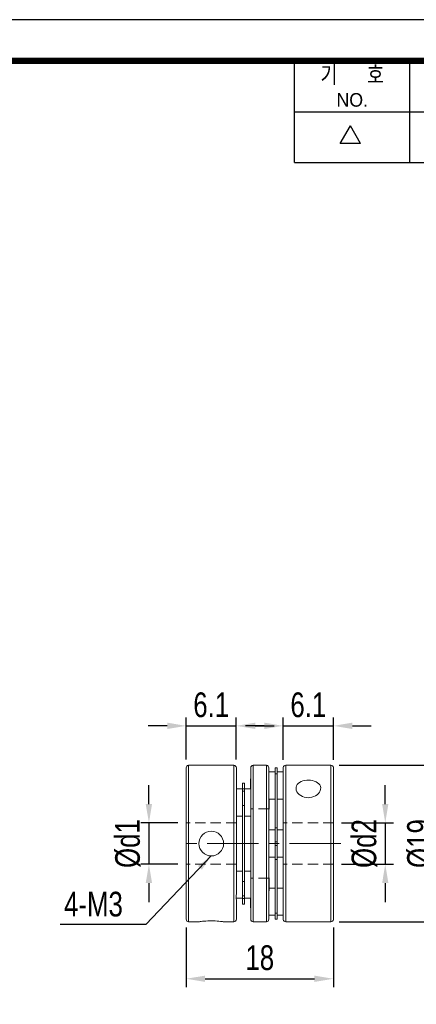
# Model space of a CAD drawing. Header units: millimetres. Extents: x 0 to 297, y 0 to 210.
# Tile 3 of 4: x 159 to 208, y 90 to 210. Entities that reach past the tile are written whole.
import ezdxf
from ezdxf.enums import TextEntityAlignment as Align

# ---------------------------------------------------------------- set-up
doc = ezdxf.new("R2010")
doc.units = ezdxf.units.MM
doc.header["$LTSCALE"] = 5
doc.linetypes.add('CENTER', pattern=[2, 1.25, -0.25, 0.25, -0.25])
doc.linetypes.add('HIDDEN', pattern=[0.375, 0.25, -0.125])
doc.layers.get('0').update_dxf_attribs({"linetype": 'CONTINUOUS'})
doc.layers.get('Defpoints').update_dxf_attribs({"linetype": 'CONTINUOUS'})
doc.layers.add('D', color=7, linetype='CONTINUOUS')
doc.layers.add('DIM', color=2, linetype='CONTINUOUS')
doc.styles.get("Standard").update_dxf_attribs({"font": 'Gulim.ttf', "width": 0.8, "height": 3})
doc.dimstyles.new('LIM', dxfattribs={"dimtxt": 2, "dimasz": 2, "dimexe": 2, "dimexo": 1, "dimgap": 1, "dimtad": 1, "dimdec": 3, "dimzin": 9, "dimdsep": 46, "dimtxsty": 'Standard', "dimcen": 3, "dimclrd": 1, "dimclre": 1, "dimadec": 0, "dimazin": 0, "dimtfac": 1, "dimtdec": 3, "dimtmove": 0, "dimatfit": 3, "dimfxl": 0, "dimtolj": 1, "dimtzin": 0, "dimarcsym": 0})
doc.dimstyles.get("Standard").update_dxf_attribs({"dimtxt": 0.18, "dimasz": 0.18, "dimexe": 0.18, "dimexo": 0.0625, "dimgap": 0.09, "dimtad": 0, "dimtih": 1, "dimtoh": 1, "dimdec": 4, "dimzin": 0, "dimdsep": 46, "dimtxsty": 'Standard', "dimcen": 0.09, "dimadec": 0, "dimazin": 0, "dimtfac": 1, "dimtdec": 4, "dimtofl": 0, "dimtmove": 0, "dimatfit": 3, "dimfxl": 0, "dimtolj": 1, "dimtzin": 0, "dimarcsym": 0})

# ---------------------------------------------------------------- blocks, each defined once
blk = doc.blocks.new('*D44')
at = {"layer": 'D', "color": 1, "lineweight": -2}
for p, q in [((179.53, 120.15), (179.53, 125.25)), ((185.63, 120.15), (185.63, 125.25)), ((177.23, 124.25), (174.93, 124.25)), ((179.53, 124.25), (185.63, 124.25)), ((187.93, 124.25), (190.23, 124.25))]:
    blk.add_line(p, q, dxfattribs=at)
at = {"layer": 'D', "color": 1}
for points in [[(177.23, 124.64), (177.23, 123.87), (179.53, 124.25)], [(187.93, 124.64), (187.93, 123.87), (185.63, 124.25)]]:
    blk.add_solid(points, dxfattribs=at)
at = {"layer": 'Defpoints', "color": 0}
for p in [(185.63, 124.25), (179.53, 119.15), (185.63, 119.15)]:
    blk.add_point(p, dxfattribs=at)
at = {"layer": 'D', "insert": (182.58, 126.79), "char_height": 3, "attachment_point": 5}
blk.add_mtext('\\A1;6.1', dxfattribs=at)
blk = doc.blocks.new('*D45')
at = {"layer": 'D', "color": 1, "lineweight": -2}
for p, q in [((191.33, 120.14), (191.33, 125.25)), ((197.43, 120.14), (197.43, 125.25)), ((189.03, 124.25), (186.73, 124.25)), ((191.33, 124.25), (197.43, 124.25)), ((199.73, 124.25), (202.03, 124.25))]:
    blk.add_line(p, q, dxfattribs=at)
at = {"layer": 'D', "color": 1}
for points in [[(189.03, 124.64), (189.03, 123.87), (191.33, 124.25)], [(199.73, 124.64), (199.73, 123.87), (197.43, 124.25)]]:
    blk.add_solid(points, dxfattribs=at)
at = {"layer": 'Defpoints', "color": 0}
for p in [(197.43, 124.25), (191.33, 119.14), (197.43, 119.14)]:
    blk.add_point(p, dxfattribs=at)
at = {"layer": 'D', "insert": (194.38, 126.79), "char_height": 3, "attachment_point": 5}
blk.add_mtext('\\A1;6.1', dxfattribs=at)
blk = doc.blocks.new('*D46')
at = {"layer": 'D', "color": 1, "lineweight": -2}
for p, q in [((175.01, 114.76), (175.01, 117.06)), ((178.53, 112.46), (174.01, 112.46)), ((175.01, 112.46), (175.01, 107.46)), ((178.53, 107.46), (174.01, 107.46)), ((175.01, 105.16), (175.01, 102.86))]:
    blk.add_line(p, q, dxfattribs=at)
at = {"layer": 'D', "color": 1}
for points in [[(174.62, 114.76), (175.39, 114.76), (175.01, 112.46)], [(174.62, 105.16), (175.39, 105.16), (175.01, 107.46)]]:
    blk.add_solid(points, dxfattribs=at)
at = {"layer": 'Defpoints', "color": 0}
for p in [(179.53, 112.46), (175.01, 107.46), (179.53, 107.46)]:
    blk.add_point(p, dxfattribs=at)
at = {"layer": 'D', "insert": (172.46, 109.96), "char_height": 3, "attachment_point": 5, "rotation": 90}
blk.add_mtext('\\A1;%%Cd1', dxfattribs=at)
blk = doc.blocks.new('*D47')
at = {"layer": 'D', "color": 1, "lineweight": -2}
for p, q in [((203.73, 114.76), (203.73, 117.06)), ((198.43, 112.46), (204.73, 112.46)), ((203.73, 112.46), (203.73, 107.46)), ((198.43, 107.46), (204.73, 107.46)), ((203.73, 105.16), (203.73, 102.86))]:
    blk.add_line(p, q, dxfattribs=at)
at = {"layer": 'D', "color": 1}
for points in [[(203.35, 114.76), (204.11, 114.76), (203.73, 112.46)], [(203.35, 105.16), (204.11, 105.16), (203.73, 107.46)]]:
    blk.add_solid(points, dxfattribs=at)
at = {"layer": 'Defpoints', "color": 0}
for p in [(197.43, 112.46), (197.43, 107.46), (203.73, 107.46)]:
    blk.add_point(p, dxfattribs=at)
at = {"layer": 'D', "insert": (201.19, 109.96), "char_height": 3, "attachment_point": 5, "rotation": 90}
blk.add_mtext('\\A1;%%Cd2', dxfattribs=at)
blk = doc.blocks.new('*D48')
at = {"layer": 'D', "color": 1, "lineweight": -2}
for p, q in [((198.13, 119.46), (211.48, 119.46)), ((210.48, 117.16), (210.48, 102.76)), ((198.13, 100.46), (211.48, 100.46))]:
    blk.add_line(p, q, dxfattribs=at)
at = {"layer": 'D', "color": 1}
for points in [[(210.1, 117.16), (210.87, 117.16), (210.48, 119.46)], [(210.1, 102.76), (210.87, 102.76), (210.48, 100.46)]]:
    blk.add_solid(points, dxfattribs=at)
at = {"layer": 'Defpoints', "color": 0}
for p in [(197.13, 119.46), (197.13, 100.46), (210.48, 100.46)]:
    blk.add_point(p, dxfattribs=at)
at = {"layer": 'D', "insert": (207.94, 109.96), "char_height": 3, "attachment_point": 5, "rotation": 90}
blk.add_mtext('\\A1;%%C19', dxfattribs=at)
blk = doc.blocks.new('*D49')
at = {"layer": 'D', "color": 1, "lineweight": -2}
for p, q in [((179.53, 99.77), (179.53, 92.54)), ((197.43, 99.77), (197.43, 92.54)), ((181.83, 93.54), (195.13, 93.54))]:
    blk.add_line(p, q, dxfattribs=at)
at = {"layer": 'D', "color": 1}
for points in [[(181.83, 93.92), (181.83, 93.16), (179.53, 93.54)], [(195.13, 93.92), (195.13, 93.16), (197.43, 93.54)]]:
    blk.add_solid(points, dxfattribs=at)
at = {"layer": 'Defpoints', "color": 0}
for p in [(179.53, 100.77), (197.43, 100.77), (197.43, 93.54)]:
    blk.add_point(p, dxfattribs=at)
at = {"layer": 'D', "insert": (188.48, 96.08), "char_height": 3, "attachment_point": 5}
blk.add_mtext('\\A1;18', dxfattribs=at)

msp = doc.modelspace()

# ---------------------------------------------------------------- linework, layer by layer
for p, q in [((192.7139, 192.6407), (192.7139, 205)), ((206.7211, 192.6407), (206.7211, 205)), ((192.7139, 198.8204), (291.588, 198.8204)), ((198.2565, 194.9765), (199.4924, 197.1172)), ((200.7283, 194.9765), (199.4924, 197.1172)), ((200.7283, 194.9765), (198.2565, 194.9765)), ((192.7139, 192.6407), (291.588, 192.6407))]:
    msp.add_line(p, q)
at = {"color": 7, "linetype": 'Continuous', "lineweight": 15}
for p, q in [((185.3332, 119.4576), (179.8332, 119.4576)), ((179.8332, 119.4576), (179.8332, 116.6751)), ((185.3332, 119.4576), (185.3332, 100.4576)), ((189.2832, 119.4576), (187.6832, 119.4576)), ((187.6832, 100.4576), (187.6832, 119.4576)), ((189.2832, 109.9576), (189.2832, 119.4576)), ((189.2832, 100.4576), (189.2832, 119.4576)), ((190.3332, 118.6576), (189.5832, 118.6576)), ((190.5832, 119.1576), (190.3332, 119.1576)), ((190.3332, 119.1576), (190.3332, 119.1549)), ((190.5832, 119.1549), (190.3332, 119.1549)), ((190.3332, 119.1549), (190.3332, 118.4234)), ((190.3332, 118.4234), (190.5832, 118.4234)), ((190.3332, 111.8862), (190.3332, 118.4234)), ((190.5832, 119.1576), (190.5832, 119.1549)), ((190.5832, 119.1549), (190.5832, 118.4234)), ((191.3332, 118.6576), (190.5832, 118.6576)), ((190.5832, 118.4234), (190.5832, 111.8862)), ((197.1332, 119.4576), (191.6332, 119.4576)), ((191.6332, 100.4576), (191.6332, 119.4576)), ((197.1332, 109.9576), (197.1332, 119.4576)), ((186.6332, 117.3076), (186.3832, 117.3076)), ((186.3832, 117.3076), (186.3832, 116.6173)), ((186.6332, 117.3076), (186.6332, 116.6173)), ((187.3832, 117.8316), (187.3332, 117.7816)), ((187.3332, 117.7816), (187.3332, 116.5927)), ((179.8332, 116.6751), (179.8332, 100.4576)), ((186.3832, 116.5927), (185.6332, 116.5927)), ((186.6332, 116.6173), (186.3832, 116.6173)), ((186.3832, 116.6173), (186.3832, 116.3049)), ((186.3832, 116.3049), (186.3832, 114.5801)), ((186.6332, 116.3049), (186.3832, 116.3049)), ((186.6332, 116.6173), (186.6332, 116.3049)), ((187.3832, 116.5927), (186.6332, 116.5927)), ((186.6332, 116.3049), (186.6332, 114.5801)), ((189.5832, 115.3576), (190.3332, 115.3576)), ((189.6332, 114.9427), (189.6332, 115.3576)), ((189.6332, 114.1687), (189.6332, 114.9427)), ((190.5832, 115.3576), (191.3332, 115.3576)), ((186.3832, 114.5801), (186.6332, 114.5801)), ((186.3832, 105.3351), (186.3832, 114.5801)), ((186.6332, 114.5801), (186.6332, 105.3351)), ((189.5832, 114.1187), (189.6332, 114.1687)), ((185.6332, 113.2927), (186.3832, 113.2927)), ((186.6332, 113.2927), (187.3832, 113.2927)), ((190.3332, 111.6076), (189.5832, 111.6076)), ((190.5832, 111.8862), (190.3332, 111.8862)), ((190.3332, 111.8862), (190.3332, 110.1785)), ((190.5832, 111.8862), (190.5832, 110.1785)), ((191.3332, 111.6076), (190.5832, 111.6076)), ((190.5832, 110.1785), (190.3332, 110.1785)), ((190.3332, 110.1785), (190.3332, 109.7367)), ((190.5832, 110.1785), (190.5832, 109.7367)), ((190.5832, 109.7367), (190.3332, 109.7367)), ((190.3332, 109.7367), (190.3332, 108.0289)), ((190.5832, 109.7367), (190.5832, 108.0289)), ((197.1332, 100.4576), (197.1332, 109.9576)), ((189.5832, 108.3076), (190.3332, 108.3076)), ((190.3332, 108.0289), (190.5832, 108.0289)), ((190.3332, 101.4917), (190.3332, 108.0289)), ((190.5832, 108.3076), (191.3332, 108.3076)), ((190.5832, 108.0289), (190.5832, 101.4917)), ((186.3832, 106.6225), (185.6332, 106.6225)), ((187.3832, 106.6225), (186.6332, 106.6225)), ((186.6332, 105.3351), (186.3832, 105.3351)), ((186.3832, 105.3351), (186.3832, 103.6103)), ((186.6332, 105.3351), (186.6332, 103.6103)), ((189.6332, 105.7465), (189.5832, 105.7965)), ((189.6332, 104.9725), (189.6332, 105.7465)), ((189.5832, 104.1485), (189.6332, 104.1985)), ((189.6332, 104.1985), (189.6332, 104.9725)), ((190.3332, 104.5576), (189.6332, 104.5576)), ((191.3332, 104.5576), (190.5832, 104.5576)), ((185.6332, 103.3225), (186.3832, 103.3225)), ((185.6332, 103.0836), (185.6332, 103.0725)), ((186.6332, 103.6103), (186.3832, 103.6103)), ((186.3832, 103.6103), (186.3832, 103.2979)), ((186.6332, 103.2979), (186.3832, 103.2979)), ((186.3832, 103.2979), (186.3832, 102.6076)), ((186.6332, 103.6103), (186.6332, 103.2979)), ((186.6332, 103.3225), (187.3832, 103.3225)), ((186.6332, 103.2979), (186.6332, 102.6076)), ((187.3332, 103.3225), (187.3332, 102.1336)), ((186.3832, 102.6076), (186.6332, 102.6076)), ((187.3332, 102.1336), (187.3832, 102.0836)), ((179.8332, 100.4576), (181.0882, 100.4576)), ((184.0782, 100.4576), (185.3332, 100.4576)), ((187.6832, 100.4576), (189.2832, 100.4576)), ((189.5832, 101.2576), (190.3332, 101.2576)), ((190.5832, 101.4917), (190.3332, 101.4917)), ((190.3332, 101.4917), (190.3332, 100.7602)), ((190.5832, 100.7602), (190.3332, 100.7602)), ((190.3332, 100.7602), (190.3332, 100.7576)), ((190.3332, 100.7576), (190.5832, 100.7576)), ((190.5832, 101.4917), (190.5832, 100.7602)), ((190.5832, 101.2576), (191.3332, 101.2576)), ((190.5832, 100.7602), (190.5832, 100.7576)), ((191.6332, 100.4576), (197.1332, 100.4576))]:
    msp.add_line(p, q, dxfattribs=at)
at = {"color": 1, "linetype": 'HIDDEN', "lineweight": 15}
for p, q in [((189.5832, 114.1576), (187.3832, 114.1576)), ((185.6332, 112.4576), (179.5332, 112.4576)), ((197.4332, 112.4576), (191.3332, 112.4576)), ((185.6332, 107.4576), (179.5332, 107.4576)), ((197.4332, 107.4576), (191.3332, 107.4576)), ((189.5832, 105.7576), (187.3832, 105.7576))]:
    msp.add_line(p, q, dxfattribs=at)
at = {"color": 1, "linetype": 'CENTER', "lineweight": 15}
msp.add_line((198.3282, 109.9576), (178.6382, 109.9576), dxfattribs=at)
msp.add_lwpolyline([(297, 210), (0, 210), (0, 0), (297, 0)], close=True)
msp.add_lwpolyline([(292, 205, 0.8, 0.8, 0), (5, 205, 0.8, 0.8, 0), (5, 5, 0.8, 0.8, 0), (292, 5, 0.8, 0.8, 0)], format="xyseb", close=True)
at = {"color": 7, "linetype": 'Continuous', "lineweight": 15, "flags": 128}
for points in [[(191.3364, 119.2005), (191.3366, 119.2029), (191.3349, 119.185), (191.3332, 119.1422)], [(197.4332, 119.1422), (197.4307, 119.1925), (197.4299, 119.2005)], [(194.3832, 117.6515), (194.6332, 117.6389), (194.8761, 117.6017), (195.1049, 117.5401), (195.3135, 117.4554), (195.4973, 117.3475), (195.6499, 117.2191), (195.767, 117.0716), (195.8449, 116.909), (195.8805, 116.7365), (195.8741, 116.5576), (195.8259, 116.3791), (195.7382, 116.2048), (195.6123, 116.0397), (195.4524, 115.8899), (195.2604, 115.7596), (195.0436, 115.6549), (194.8073, 115.5804), (194.5588, 115.5386), (194.3832, 115.5302), (194.1331, 115.5475), (193.8902, 115.5982), (193.6614, 115.6808), (193.4528, 115.7914), (193.269, 115.9274), (193.1165, 116.0829), (192.9993, 116.2536), (192.9214, 116.4328), (192.8859, 116.6131), (192.8922, 116.7906), (192.9404, 116.9586), (193.0281, 117.1146), (193.1541, 117.2553), (193.3139, 117.3776), (193.5059, 117.48), (193.7227, 117.5596), (193.959, 117.6149), (194.2075, 117.6454), (194.3832, 117.6515)], [(181.0882, 100.4584), (181.0922, 100.459), (181.1393, 100.4663), (181.2281, 100.4794), (181.3519, 100.4963), (181.5139, 100.516), (181.7029, 100.5355), (181.9227, 100.5535), (182.1554, 100.567), (182.4075, 100.5751), (182.5832, 100.5767), (182.8297, 100.5735), (183.0761, 100.5638), (183.3019, 100.5493), (183.5135, 100.5307), (183.695, 100.5111), (183.8499, 100.4916), (183.9657, 100.4754), (184.0449, 100.4635), (184.0804, 100.458), (184.0782, 100.4584)], [(191.3332, 100.773), (191.3356, 100.7227), (191.3364, 100.7146)], [(197.4299, 100.7146), (197.4297, 100.7122), (197.4314, 100.7302), (197.4332, 100.773)]]:
    msp.add_lwpolyline(points, dxfattribs=at)
at = {"color": 7, "linetype": 'Continuous', "lineweight": 15}
msp.add_circle((182.5832, 109.9575), 1.4999, dxfattribs=at)
for centre, radius, start, end in [((179.8332, 119.1576), 0.3, 90, 180), ((185.3332, 119.1576), 0.3, 0, 90), ((187.6832, 119.1576), 0.3, 90, 180), ((189.2832, 119.1576), 0.3, 0, 90), ((191.6332, 119.1576), 0.3, 90, 171.769621), ((197.1332, 119.1576), 0.3, 8.217756, 90), ((156.6969, 103.4631), 22.8394, 359.055308, 0.944692), ((209.6965, 103.4631), 24.0663, 179.103474, 180.896526), ((179.8332, 100.7576), 0.3, 180, 270), ((185.3332, 100.7576), 0.3, 270, 0), ((187.6832, 100.7576), 0.3, 180, 270), ((189.2832, 100.7576), 0.3, 270, 0), ((191.6332, 100.7576), 0.3, 188.217756, 270), ((197.1332, 100.7576), 0.3, 270, 351.769621)]:
    msp.add_arc(centre, radius, start, end, dxfattribs=at)
for points, knots in [([(179.5332, 119.1483), (179.5332, 119.151), (179.5332, 119.1628), (179.5332, 119.0933), (179.5332, 118.9382), (179.5332, 118.6922), (179.5332, 118.3706), (179.5332, 117.9775), (179.5332, 117.526), (179.5332, 117.0246), (179.5332, 116.6502), (179.5332, 116.463)], [0, 0, 0, 0, 0.03686103, 0.16295998, 0.28898928, 0.41266627, 0.53627231, 0.65537275, 0.77440154, 0.88718277, 1, 1, 1, 1]), ([(185.6332, 116.463), (185.6332, 116.6502), (185.6332, 117.0246), (185.6332, 117.526), (185.6332, 117.9775), (185.6332, 118.3706), (185.6332, 118.6922), (185.6332, 118.9382), (185.6332, 119.0933), (185.6332, 119.1628), (185.6332, 119.151), (185.6332, 119.1483)], [0, 0, 0, 0, 0.112817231, 0.22559846, 0.34462725, 0.463727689, 0.587333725, 0.711010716, 0.837040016, 0.96313897, 1, 1, 1, 1]), ([(187.3832, 119.1576), (187.3832, 119.1529), (187.3832, 119.1435), (187.3832, 119.066), (187.3832, 118.9398), (187.3832, 118.7573), (187.3832, 118.5306), (187.3832, 118.2708), (187.3832, 117.9855), (187.3832, 117.6069), (187.3832, 117.1114), (187.3832, 116.5451), (187.3832, 116.0054), (187.3832, 115.5139), (187.3832, 114.9996), (187.3832, 114.4658), (187.3832, 113.9153), (187.3832, 113.2636), (187.3832, 112.5039), (187.3832, 111.6509), (187.3832, 110.7994), (187.3832, 110.2383), (187.3832, 109.9576)], [0, 0, 0, 0, 0.04659666, 0.0931542, 0.14122086, 0.1905562, 0.23998935, 0.28288983, 0.32570864, 0.3686414, 0.43430213, 0.49999994, 0.54381505, 0.5875427, 0.63139085, 0.67429122, 0.71711016, 0.76004292, 0.82176242, 0.88351819, 0.94173151, 1, 1, 1, 1]), ([(189.5832, 119.1576), (189.5832, 119.1529), (189.5832, 119.1435), (189.5832, 119.066), (189.5832, 118.9398), (189.5832, 118.7573), (189.5832, 118.5306), (189.5832, 118.2708), (189.5832, 117.9855), (189.5832, 117.6069), (189.5832, 117.1114), (189.5832, 116.5451), (189.5832, 116.0054), (189.5832, 115.5139), (189.5832, 114.9996), (189.5832, 114.4658), (189.5832, 113.9153), (189.5832, 113.2636), (189.5832, 112.5039), (189.5832, 111.6509), (189.5832, 110.7994), (189.5832, 110.2383), (189.5832, 109.9576)], [0, 0, 0, 0, 0.04659666, 0.0931542, 0.14122086, 0.1905562, 0.23998935, 0.28288983, 0.32570864, 0.3686414, 0.43430213, 0.49999994, 0.54381505, 0.5875427, 0.63139085, 0.67429122, 0.71711016, 0.76004292, 0.82176242, 0.88351819, 0.94173151, 1, 1, 1, 1]), ([(191.3332, 119.1422), (191.3332, 119.1195), (191.3332, 119.0742), (191.3332, 118.9124), (191.3332, 118.6785), (191.3332, 118.3582), (191.3332, 117.9579), (191.3332, 117.4735), (191.3332, 116.9139), (191.3332, 116.2822), (191.3332, 115.5889), (191.3332, 114.845), (191.3332, 114.0593), (191.3332, 113.25), (191.3332, 112.4213), (191.3332, 111.5964), (191.3332, 110.7727), (191.3332, 110.2294), (191.3332, 109.9576)], [0, 0, 0, 0, 0.05856742, 0.11711625, 0.17890839, 0.24073763, 0.30490589, 0.36911122, 0.43453743, 0.4999999, 0.56542616, 0.6308887, 0.69505694, 0.75926224, 0.82105436, 0.88288364, 0.9414144, 1, 1, 1, 1]), ([(197.4332, 109.9576), (197.4332, 110.2294), (197.4332, 110.7727), (197.4332, 111.5964), (197.4332, 112.4213), (197.4332, 113.25), (197.4332, 114.0593), (197.4332, 114.845), (197.4332, 115.5889), (197.4332, 116.2822), (197.4332, 116.9139), (197.4332, 117.4735), (197.4332, 117.9579), (197.4332, 118.3582), (197.4332, 118.6785), (197.4332, 118.9124), (197.4332, 119.0742), (197.4332, 119.1195), (197.4332, 119.1422)], [0, 0, 0, 0, 0.0585856, 0.11711636, 0.17894564, 0.24073776, 0.30494306, 0.3691113, 0.43457384, 0.5000001, 0.56546257, 0.63088878, 0.69509411, 0.75926237, 0.82109161, 0.88288375, 0.94143258, 1, 1, 1, 1]), ([(179.5332, 116.463), (179.5332, 116.2659), (179.5332, 115.8719), (179.5332, 115.2086), (179.5332, 114.4934), (179.5332, 113.7145), (179.5332, 112.8919), (179.5332, 112.0254), (179.5332, 111.1336), (179.5332, 110.2242), (179.5332, 109.3125), (179.5332, 108.4127), (179.5332, 107.5336), (179.5332, 106.6937), (179.5332, 105.8935), (179.5332, 105.1533), (179.5332, 104.4622), (179.5332, 104.0472), (179.5332, 103.8397)], [0, 0, 0, 0, 0.05858557, 0.11711638, 0.17894564, 0.24073782, 0.30494306, 0.36911131, 0.43457385, 0.50000006, 0.56546259, 0.63088878, 0.6950941, 0.75926233, 0.8210916, 0.88288373, 0.94143257, 1, 1, 1, 1]), ([(185.6332, 103.8397), (185.6332, 104.0472), (185.6332, 104.4622), (185.6332, 105.1533), (185.6332, 105.8935), (185.6332, 106.6937), (185.6332, 107.5336), (185.6332, 108.4127), (185.6332, 109.3125), (185.6332, 110.2242), (185.6332, 111.1336), (185.6332, 112.0254), (185.6332, 112.8919), (185.6332, 113.7145), (185.6332, 114.4934), (185.6332, 115.2086), (185.6332, 115.8719), (185.6332, 116.2659), (185.6332, 116.463)], [0, 0, 0, 0, 0.05856743, 0.11711627, 0.1789084, 0.24073767, 0.3049059, 0.36911122, 0.43453741, 0.49999994, 0.56542615, 0.63088869, 0.69505694, 0.75926218, 0.82105436, 0.88288362, 0.94141443, 1, 1, 1, 1]), ([(187.3832, 109.9576), (187.3832, 109.733), (187.3832, 109.2842), (187.3832, 108.6076), (187.3832, 107.9255), (187.3832, 107.2416), (187.3832, 106.5974), (187.3832, 106.0002), (187.3832, 105.4496), (187.3832, 104.8259), (187.3832, 104.1465), (187.3832, 103.5191), (187.3832, 103.015), (187.3832, 102.6157), (187.3832, 102.2538), (187.3832, 101.9297), (187.3832, 101.6445), (187.3832, 101.361), (187.3832, 101.1015), (187.3832, 100.9019), (187.3832, 100.7797), (187.3832, 100.765), (187.3832, 100.7576)], [0, 0, 0, 0, 0.046623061, 0.093171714, 0.141220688, 0.190555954, 0.239989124, 0.282889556, 0.32570847, 0.368641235, 0.434301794, 0.499999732, 0.543814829, 0.58754246, 0.631390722, 0.67429104, 0.717110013, 0.760042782, 0.82176229, 0.883518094, 0.941740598, 1, 1, 1, 1]), ([(189.5832, 109.9576), (189.5832, 109.733), (189.5832, 109.2842), (189.5832, 108.6076), (189.5832, 107.9255), (189.5832, 107.2416), (189.5832, 106.5974), (189.5832, 106.0002), (189.5832, 105.4496), (189.5832, 104.8259), (189.5832, 104.1465), (189.5832, 103.5191), (189.5832, 103.015), (189.5832, 102.6157), (189.5832, 102.2538), (189.5832, 101.9297), (189.5832, 101.6445), (189.5832, 101.361), (189.5832, 101.1015), (189.5832, 100.9019), (189.5832, 100.7797), (189.5832, 100.765), (189.5832, 100.7576)], [0, 0, 0, 0, 0.046623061, 0.093171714, 0.141220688, 0.190555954, 0.239989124, 0.282889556, 0.32570847, 0.368641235, 0.434301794, 0.499999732, 0.543814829, 0.58754246, 0.631390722, 0.67429104, 0.717110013, 0.760042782, 0.82176229, 0.883518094, 0.941740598, 1, 1, 1, 1]), ([(191.3332, 109.9576), (191.3332, 109.6859), (191.3332, 109.1425), (191.3332, 108.3191), (191.3332, 107.494), (191.3332, 106.6655), (191.3332, 105.856), (191.3332, 105.0705), (191.3332, 104.3264), (191.3332, 103.6332), (191.3332, 103.0013), (191.3332, 102.4419), (191.3332, 101.9574), (191.3332, 101.5571), (191.3332, 101.2367), (191.3332, 101.0028), (191.3332, 100.8409), (191.3332, 100.7957), (191.3332, 100.773)], [0, 0, 0, 0, 0.05856747, 0.11711628, 0.1789084, 0.24073769, 0.30490595, 0.3691112, 0.43453747, 0.50000004, 0.56542618, 0.63088864, 0.69505693, 0.75926223, 0.82105436, 0.88288361, 0.94141437, 1, 1, 1, 1]), ([(197.4332, 100.773), (197.4332, 100.7957), (197.4332, 100.8409), (197.4332, 101.0028), (197.4332, 101.2367), (197.4332, 101.5571), (197.4332, 101.9574), (197.4332, 102.4419), (197.4332, 103.0013), (197.4332, 103.6332), (197.4332, 104.3264), (197.4332, 105.0705), (197.4332, 105.856), (197.4332, 106.6655), (197.4332, 107.494), (197.4332, 108.3191), (197.4332, 109.1425), (197.4332, 109.6859), (197.4332, 109.9576)], [0, 0, 0, 0, 0.05858563, 0.11711639, 0.17894564, 0.24073777, 0.30494307, 0.36911136, 0.43457382, 0.49999996, 0.56546253, 0.6308888, 0.69509405, 0.75926231, 0.8210916, 0.88288372, 0.94143253, 1, 1, 1, 1]), ([(179.5332, 103.0865), (179.5332, 102.911), (179.5332, 102.56), (179.5332, 102.0978), (179.5332, 101.6884), (179.5332, 101.3413), (179.5332, 101.0668), (179.5332, 100.8753), (179.5332, 100.7689), (179.5332, 100.7675), (179.5332, 100.7669)], [0, 0, 0, 0, 0.12183397, 0.24355412, 0.37213337, 0.50063584, 0.63415641, 0.76759976, 0.90373504, 1, 1, 1, 1]), ([(185.6332, 100.7669), (185.6332, 100.7675), (185.6332, 100.7689), (185.6332, 100.8753), (185.6332, 101.0668), (185.6332, 101.3413), (185.6332, 101.6884), (185.6332, 102.0978), (185.6332, 102.56), (185.6332, 102.911), (185.6332, 103.0865)], [0, 0, 0, 0, 0.096264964, 0.232400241, 0.365843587, 0.499364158, 0.627866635, 0.75644588, 0.878166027, 1, 1, 1, 1])]:
    msp.add_open_spline(points, degree=3, knots=knots, dxfattribs=at)
at = {"layer": 'DIM', "color": 1, "ltscale": 25.4}
msp.add_line((174.6376, 100.1259), (164.2272, 100.1259), dxfattribs=at)

# ---------------------------------------------------------------- texts
at = {"ltscale": 25.4, "insert": (168.265, 102.5816), "char_height": 3, "attachment_point": 5}
msp.add_mtext('{\\fGulim|b0|i0|c129|p49;4-M3}', dxfattribs=at)
at = {"layer": 'D', "width": 0.8}
msp.add_text('기      호', height=2.05988, dxfattribs=at).set_placement((199.7175, 203.3521), align=Align.MIDDLE)
at = {"layer": 'D'}
msp.add_text('NO.', height=1.6479, dxfattribs=at).set_placement((199.7175, 200.2623), align=Align.MIDDLE)

# ---------------------------------------------------------------- dimensions: what is measured, and where the dimension line sits
for base, p1, p2, picture, middle in [((185.6332, 124.2529), (179.5332, 119.1483), (185.6332, 119.1483), '*D44', (182.5832, 126.7948)), ((197.4332, 124.2529), (191.3332, 119.1422), (197.4332, 119.1422), '*D45', (194.3832, 126.7948))]:
    dim = msp.add_linear_dim(base=base, p1=p1, p2=p2, dimstyle='Standard', override={"dimtxt": 3, "dimasz": 2.3, "dimexe": 1, "dimexo": 1, "dimgap": 1, "dimtad": 1, "dimtih": 0, "dimtoh": 0, "dimdec": 3, "dimzin": 8, "dimcen": 1, "dimclrd": 1, "dimclre": 1, "dimclrt": 256, "dimadec": 4, "dimazin": 2, "dimtfac": 0.5, "dimtdec": 3, "dimtix": 1, "dimtofl": 1, "dimtmove": 2, "dimtzin": 8}, dxfattribs=at)
    dim.commit()
    dim.dimension.update_dxf_attribs({"geometry": picture, "text_midpoint": middle})
for base, p1, p2, text, picture, middle in [((210.4827, 100.4576), (197.1332, 119.4576), (197.1332, 100.4576), '%%C19', '*D48', (207.9407, 109.9576)), ((175.0082, 107.4576), (179.5332, 112.4576), (179.5332, 107.4576), '%%Cd1', '*D46', (172.4643, 109.9576)), ((203.7299, 107.4576), (197.4332, 112.4576), (197.4332, 107.4576), '%%Cd2', '*D47', (201.1879, 109.9576))]:
    dim = msp.add_linear_dim(base=base, p1=p1, p2=p2, angle=90, text=text, dimstyle='Standard', override={"dimtxt": 3, "dimasz": 2.3, "dimexe": 1, "dimexo": 1, "dimgap": 1, "dimtad": 1, "dimtih": 0, "dimtoh": 0, "dimdec": 3, "dimzin": 8, "dimcen": 1, "dimclrd": 1, "dimclre": 1, "dimclrt": 256, "dimadec": 4, "dimazin": 2, "dimtfac": 0.5, "dimtdec": 3, "dimtix": 1, "dimtofl": 1, "dimtmove": 2, "dimtzin": 8}, dxfattribs=at)
    dim.commit()
    dim.dimension.update_dxf_attribs({"geometry": picture, "text_midpoint": middle})
dim = msp.add_linear_dim(base=(197.4332, 93.539), p1=(179.5332, 100.7669), p2=(197.4332, 100.773), text='18', dimstyle='Standard', override={"dimtxt": 3, "dimasz": 2.3, "dimexe": 1, "dimexo": 1, "dimgap": 1, "dimtad": 1, "dimtih": 0, "dimtoh": 0, "dimdec": 3, "dimzin": 8, "dimcen": 1, "dimclrd": 1, "dimclre": 1, "dimclrt": 256, "dimadec": 4, "dimazin": 2, "dimtfac": 0.5, "dimtdec": 3, "dimtix": 1, "dimtofl": 1, "dimtmove": 2, "dimtzin": 8}, dxfattribs=at)
dim.commit()
dim.dimension.update_dxf_attribs({"geometry": '*D49', "text_midpoint": (188.4832, 96.0809)})

# ---------------------------------------------------------------- leaders
at = {"ltscale": 25.4}
msp.add_leader([(182.5832, 108.4576), (174.6376, 100.1259)], dimstyle='LIM', override={"dimgap": 1, "dimtad": 0}, dxfattribs=at)

doc.saveas('drawing.dxf')
